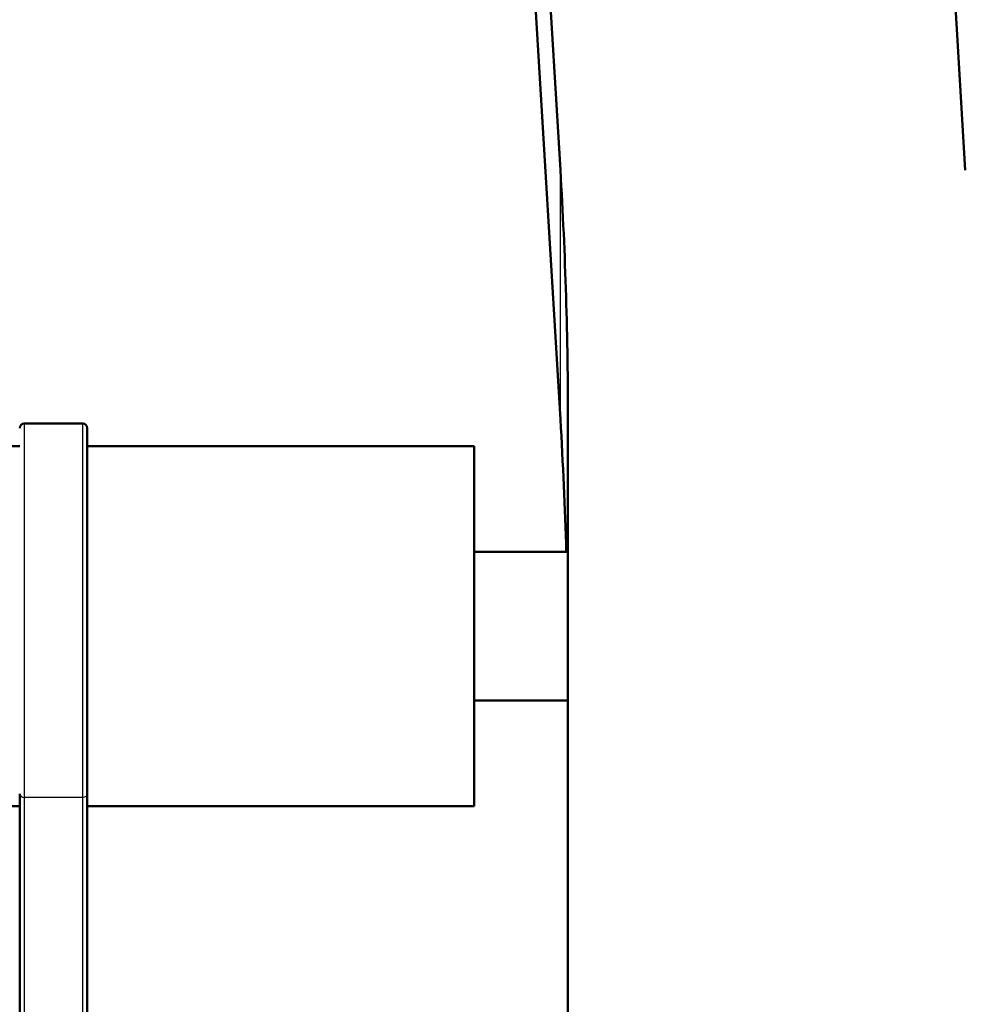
# Model space of a CAD drawing. Header units: millimetres. Extents: x 70 to 1011, y -602 to 1647.
# Tile 23 of 93: x 211 to 232, y 472 to 494. Entities that reach past the tile are written whole.
import ezdxf

# ---------------------------------------------------------------- set-up
doc = ezdxf.new("R2010")
doc.units = ezdxf.units.MM
doc.header["$LTSCALE"] = 0.75
doc.layers.add('Visible', color=7, linetype='Continuous', lineweight=50)
doc.layers.add('Visible Narrow', color=7, linetype='Continuous', lineweight=25)

msp = doc.modelspace()

# ---------------------------------------------------------------- linework, layer by layer
at = {"layer": 'Visible'}
for p, q in [((223.455, 490.951, -11.638), (211.25, 693.925, -169.861)), ((220.25, 693.925, -169.861), (232.455, 490.952, -11.639)), ((223.455, 485.418, -18.736), (214.081, 641.304, -140.253)), ((212.839, 485.326, -9.45), (211.539, 485.326, -9.45)), ((223.624, 447.865, 21.948), (223.624, 485.347, -7.269)), ((211.439, 484.826, -9.45), (198.439, 484.826, -9.45)), ((221.539, 484.826, -9.45), (212.939, 484.826, -9.45)), ((223.624, 482.476, -9.45), (221.539, 482.476, -9.45)), ((223.624, 479.176, -9.45), (221.539, 479.176, -9.45)), ((211.439, 463.276, -29.131), (211.439, 477.1, -7.111)), ((212.939, 477.1, -7.111), (212.939, 463.276, -29.131)), ((211.439, 476.826, -9.45), (198.439, 476.826, -9.45)), ((221.539, 476.826, -9.45), (212.939, 476.826, -9.45))]:
    msp.add_line(p, q, dxfattribs=at)
at = {"layer": 'Visible', "extrusion": (-8.35e-14, 0.614798, 0.788685)}
msp.add_arc((-73.624, -387.255, 292.657), 150, 180, 182.71529, dxfattribs=at)
at = {"layer": 'Visible', "extrusion": (-7.526e-13, 0.614798, 0.788685)}
msp.add_arc((-73.624, -387.255, 283.657), 150, 181.28964, 182.71529, dxfattribs=at)
at = {"layer": 'Visible', "extrusion": (0, 0, -1)}
for centre, start, end in [((-211.539, 485.226, 9.45), 0, 90), ((-212.839, 485.226, 9.45), 90, 180)]:
    msp.add_arc(centre, 0.1, start, end, dxfattribs=at)
at = {"layer": 'Visible', "extrusion": (1, 0, 3e-16)}
msp.add_arc((480.826, -9.45, 212.939), 4.4, 360, 147.8797, dxfattribs=at)
at = {"layer": 'Visible', "extrusion": (1, 0, 0)}
msp.add_arc((480.826, -9.45, 221.539), 4, 360, 180, dxfattribs=at)
at = {"layer": 'Visible Narrow'}
for p, q in [((223.455, 485.418, -18.736), (223.455, 490.951, -11.638)), ((212.839, 477.015, -7.058), (211.539, 477.015, -7.058)), ((211.539, 477.015, -7.058), (211.539, 463.191, -29.078)), ((212.839, 463.191, -29.078), (212.839, 477.015, -7.058))]:
    msp.add_line(p, q, dxfattribs=at)
at = {"layer": 'Visible Narrow', "extrusion": (1, 0, 3e-16)}
msp.add_arc((480.826, -9.45, 211.539), 4.5, 0, 147.8797, dxfattribs=at)
at = {"layer": 'Visible Narrow', "extrusion": (-1, -2e-16, -3e-16)}
msp.add_arc((-480.826, -9.45, -212.839), 4.5, 32.1203, 180, dxfattribs=at)
at = {"layer": 'Visible Narrow', "extrusion": (7.428e-13, 0.531699, 0.846933)}
msp.add_arc((-211.539, -407.853, 247.651), 0.1, 0, 90, dxfattribs=at)
at = {"layer": 'Visible Narrow', "extrusion": (7.428e-13, -0.531699, -0.846933)}
msp.add_arc((212.839, -407.853, -247.651), 0.1, 0, 90, dxfattribs=at)

doc.saveas('drawing.dxf')
